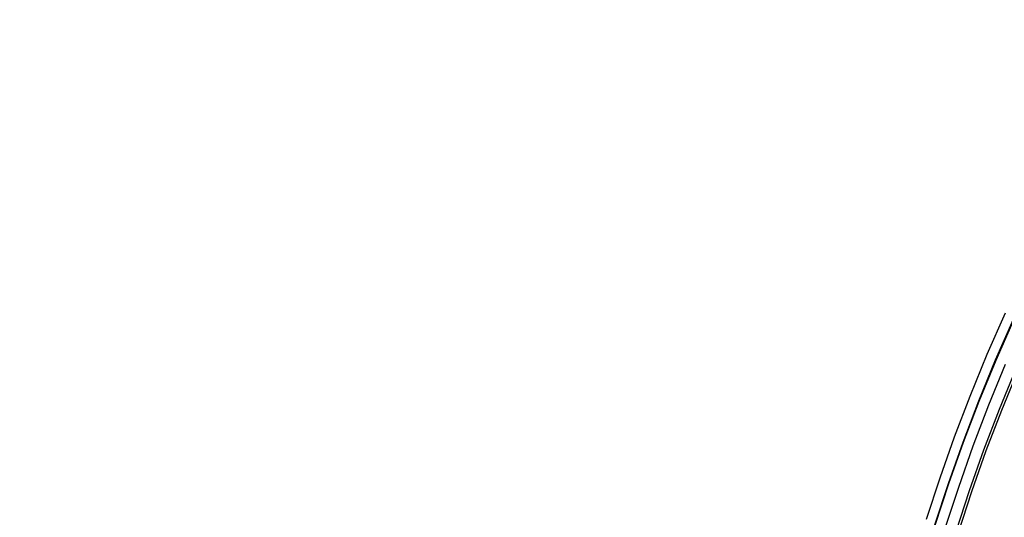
# Model space of a CAD drawing. Header units: millimetres. Extents: x -14 to 488, y -50 to 50.
# Tile 122 of 256: x 245 to 265, y 11 to 21. Entities that reach past the tile are written whole.
import ezdxf

# ---------------------------------------------------------------- set-up
doc = ezdxf.new("R2010")
doc.units = ezdxf.units.MM
doc.header["$MEASUREMENT"] = 0
doc.layers.add('Default', color=7, linetype='Continuous')

msp = doc.modelspace()

# ---------------------------------------------------------------- linework, layer by layer
at = {"layer": 'Default', "extrusion": (0.068875, -0.173975, 0.982339)}
msp.add_lwpolyline([(246.472, -55.175), (246.472, -55.085)], dxfattribs=at)
at = {"layer": 'Default', "extrusion": (0.08594, -0.166209, 0.982339)}
msp.add_lwpolyline([(231.232, -77.503), (231.232, -77.416)], dxfattribs=at)
at = {"layer": 'Default', "extrusion": (0.10239, -0.156612, 0.982339)}
msp.add_lwpolyline([(215.03, -98.676), (215.03, -98.589)], dxfattribs=at)
at = {"layer": 'Default'}
for points in [[(264.854, 15.023), (264.485, 14.185), (264.137, 13.339), (263.824, 12.518), (263.53, 11.69), (263.257, 10.855)], [(263.434, 10.745), (263.707, 11.583), (264.002, 12.418), (264.32, 13.251), (264.66, 14.08), (265.023, 14.904)], [(263.442, 10.742), (263.716, 11.58), (264.011, 12.415), (264.329, 13.248), (264.669, 14.076), (265.031, 14.9)], [(263.643, 10.679), (263.915, 11.512), (264.209, 12.342), (264.524, 13.17), (264.862, 13.994)], [(263.861, 10.611), (264.131, 11.439), (264.422, 12.264), (264.736, 13.086), (265.072, 13.905)], [(263.91, 10.596), (264.179, 11.422), (264.471, 12.246), (264.784, 13.067), (265.119, 13.885)]]:
    msp.add_lwpolyline(points, dxfattribs=at)
at = {"layer": 'Default', "extrusion": (0.368098, 0.929787, 0)}
for points in [[(-243.681, 24.755), (-243.681, 24.722), (-243.68, 24.688), (-243.678, 24.655), (-243.675, 24.621), (-243.672, 24.586), (-243.667, 24.552), (-243.662, 24.517), (-243.656, 24.482), (-243.649, 24.448), (-243.642, 24.413), (-243.633, 24.378), (-243.623, 24.343), (-243.613, 24.308), (-243.602, 24.273), (-243.589, 24.238), (-243.576, 24.203), (-243.562, 24.169), (-243.547, 24.134), (-243.531, 24.1), (-243.514, 24.066), (-243.496, 24.033), (-243.477, 24), (-243.457, 23.967), (-243.437, 23.935), (-243.415, 23.903), (-243.393, 23.871), (-243.37, 23.84), (-243.346, 23.81), (-243.321, 23.78), (-243.295, 23.751), (-243.269, 23.722), (-243.242, 23.695), (-243.214, 23.668), (-243.186, 23.641), (-243.157, 23.616), (-243.127, 23.591), (-243.096, 23.567), (-243.065, 23.544), (-243.034, 23.521), (-243.002, 23.5), (-242.97, 23.479), (-242.937, 23.46), (-242.904, 23.441), (-242.87, 23.423), (-242.836, 23.406), (-242.802, 23.39), (-242.768, 23.375), (-242.733, 23.361), (-242.699, 23.347), (-242.664, 23.335), (-242.629, 23.324), (-242.594, 23.313), (-242.559, 23.304), (-242.524, 23.295), (-242.489, 23.287), (-242.454, 23.28), (-242.419, 23.274), (-242.385, 23.269), (-242.35, 23.265), (-242.316, 23.261), (-242.282, 23.259), (-242.248, 23.257), (-242.215, 23.256), (-242.181, 23.255), (-242.148, 23.256), (-242.114, 23.257), (-242.081, 23.259), (-242.047, 23.261), (-242.012, 23.265), (-241.978, 23.269), (-241.943, 23.274), (-241.908, 23.28), (-241.874, 23.287), (-241.839, 23.295), (-241.804, 23.304), (-241.769, 23.313), (-241.734, 23.324), (-241.699, 23.335), (-241.664, 23.347), (-241.629, 23.361), (-241.595, 23.375), (-241.56, 23.39), (-241.526, 23.406), (-241.492, 23.423), (-241.459, 23.441), (-241.426, 23.46), (-241.393, 23.479), (-241.361, 23.5), (-241.329, 23.521), (-241.297, 23.544), (-241.266, 23.567), (-241.236, 23.591), (-241.206, 23.616), (-241.177, 23.641), (-241.148, 23.668), (-241.121, 23.695), (-241.094, 23.722), (-241.067, 23.751), (-241.042, 23.78), (-241.017, 23.81), (-240.993, 23.84), (-240.97, 23.871), (-240.947, 23.903), (-240.926, 23.935), (-240.905, 23.967), (-240.886, 24), (-240.867, 24.033), (-240.849, 24.066), (-240.832, 24.1), (-240.816, 24.134), (-240.801, 24.169), (-240.787, 24.203), (-240.773, 24.238), (-240.761, 24.273), (-240.75, 24.308), (-240.739, 24.343), (-240.73, 24.378), (-240.721, 24.413), (-240.713, 24.448), (-240.706, 24.482), (-240.7, 24.517), (-240.695, 24.552), (-240.691, 24.586), (-240.687, 24.621), (-240.685, 24.655), (-240.683, 24.688), (-240.682, 24.722), (-240.681, 24.755)], [(-240.681, 24.755), (-240.682, 24.789), (-240.683, 24.822), (-240.685, 24.856), (-240.687, 24.89), (-240.691, 24.924), (-240.695, 24.959), (-240.7, 24.994), (-240.706, 25.028), (-240.713, 25.063), (-240.721, 25.098), (-240.73, 25.133), (-240.739, 25.168), (-240.75, 25.203), (-240.761, 25.238), (-240.773, 25.273), (-240.787, 25.307), (-240.801, 25.342), (-240.816, 25.376), (-240.832, 25.41), (-240.849, 25.444), (-240.867, 25.478), (-240.886, 25.511), (-240.905, 25.544), (-240.926, 25.576), (-240.947, 25.608), (-240.97, 25.64), (-240.993, 25.67), (-241.017, 25.701), (-241.042, 25.731), (-241.067, 25.76), (-241.094, 25.788), (-241.121, 25.816), (-241.148, 25.843), (-241.177, 25.869), (-241.206, 25.895), (-241.236, 25.92), (-241.266, 25.944), (-241.297, 25.967), (-241.329, 25.989), (-241.361, 26.011), (-241.393, 26.031), (-241.426, 26.051), (-241.459, 26.07), (-241.492, 26.088), (-241.526, 26.105), (-241.56, 26.121), (-241.595, 26.136), (-241.629, 26.15), (-241.664, 26.163), (-241.699, 26.176), (-241.734, 26.187), (-241.769, 26.197), (-241.804, 26.207), (-241.839, 26.216), (-241.874, 26.223), (-241.908, 26.23), (-241.943, 26.236), (-241.978, 26.241), (-242.012, 26.246), (-242.047, 26.249), (-242.081, 26.252), (-242.114, 26.254), (-242.148, 26.255), (-242.181, 26.255), (-242.215, 26.255), (-242.248, 26.254), (-242.282, 26.252), (-242.316, 26.249), (-242.35, 26.246), (-242.385, 26.241), (-242.419, 26.236), (-242.454, 26.23), (-242.489, 26.223), (-242.524, 26.216), (-242.559, 26.207), (-242.594, 26.197), (-242.629, 26.187), (-242.664, 26.176), (-242.699, 26.163), (-242.733, 26.15), (-242.768, 26.136), (-242.802, 26.121), (-242.836, 26.105), (-242.87, 26.088), (-242.904, 26.07), (-242.937, 26.051), (-242.97, 26.031), (-243.002, 26.011), (-243.034, 25.989), (-243.065, 25.967), (-243.096, 25.944), (-243.127, 25.92), (-243.157, 25.895), (-243.186, 25.869), (-243.214, 25.843), (-243.242, 25.816), (-243.269, 25.788), (-243.295, 25.76), (-243.321, 25.731), (-243.346, 25.701), (-243.37, 25.67), (-243.393, 25.64), (-243.415, 25.608), (-243.437, 25.576), (-243.457, 25.544), (-243.477, 25.511), (-243.496, 25.478), (-243.514, 25.444), (-243.531, 25.41), (-243.547, 25.376), (-243.562, 25.342), (-243.576, 25.307), (-243.589, 25.273), (-243.602, 25.238), (-243.613, 25.203), (-243.623, 25.168), (-243.633, 25.133), (-243.642, 25.098), (-243.649, 25.063), (-243.656, 25.028), (-243.662, 24.994), (-243.667, 24.959), (-243.672, 24.924), (-243.675, 24.89), (-243.678, 24.856), (-243.68, 24.822), (-243.681, 24.789), (-243.681, 24.755)]]:
    msp.add_lwpolyline(points, dxfattribs=at)

doc.saveas('drawing.dxf')
